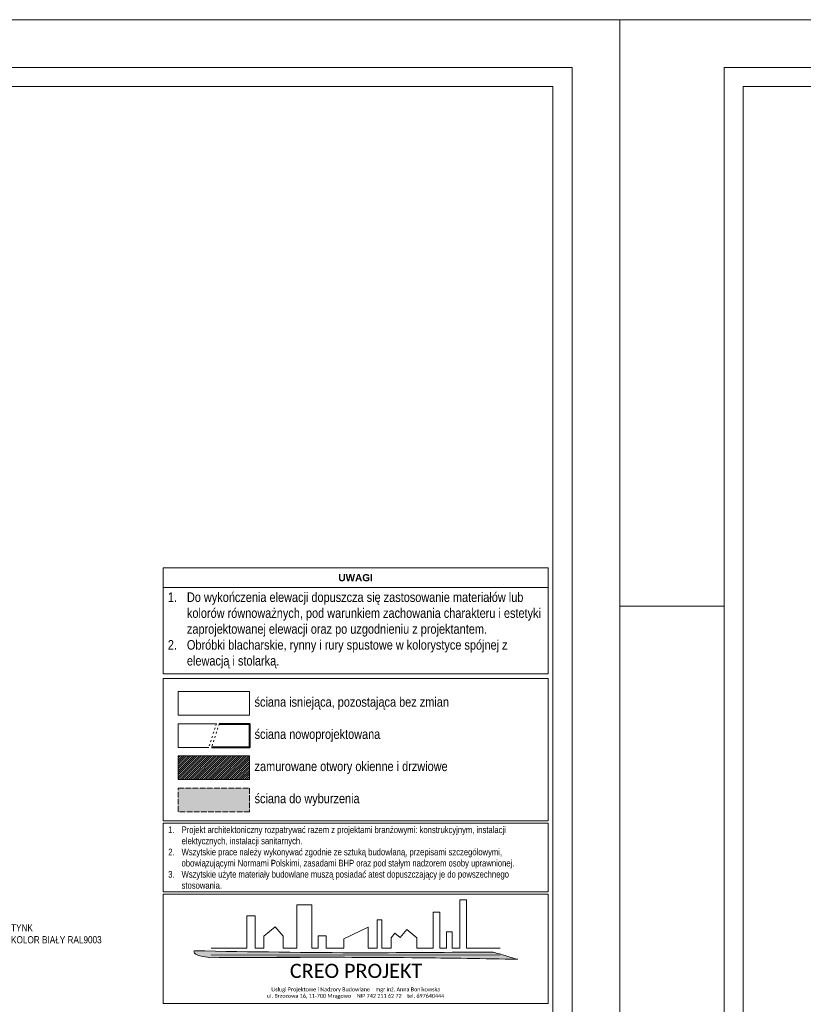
# Model space of a CAD drawing. Header units: millimetres. Extents: x 17147 to 52214, y -18116 to -4632.
# Tile 167 of 186: x 41797 to 43440, y -7581 to -5516. Entities that reach past the tile are written whole.
import ezdxf
from ezdxf import colors
from ezdxf.entities.mleader import LeaderData, LeaderLine
from ezdxf.math import Vec2, Vec3

# ---------------------------------------------------------------- set-up
doc = ezdxf.new("R2010")
doc.units = ezdxf.units.MM
doc.linetypes.add('ACAD_ISO02W100', pattern=[15, 12, -3])
doc.linetypes.add('ACAD_ISO03W100', pattern=[30, 12, -18])
for name, color, linetype, lineweight in [('A-opis', 130, 'Continuous', 9), ('A_SCINAN_PROJ_DZIALOWA', 5, 'Continuous', 30), ('elewacja C', 253, 'Continuous', 0), ('ELEWACJA_ISTNIEJACA', 253, 'Continuous', 13), ('ELEWACJA_PROJ_CIENKA', 140, 'Continuous', 18), ('ELEWACJA_PROJ_GRUBA', 4, 'Continuous', 40)]:
    doc.layers.add(name, color=color, linetype=linetype, lineweight=lineweight)
doc.layers.add('A_SCIANA DO WYBURZENIA', color=7, linetype='ACAD_ISO02W100', lineweight=18, true_color=0xf7833b)
doc.layers.add('r-ramka', color=7, linetype='Continuous', lineweight=0, true_color=0x727169)
doc.styles.get("Standard").update_dxf_attribs({"font": 'ARIALN.TTF'})
doc.styles.add('wymiar', font='ARIALN.TTF')

# ---------------------------------------------------------------- blocks, each defined once
blk = doc.blocks.new('LOGO')
at = {"layer": 'elewacja C'}
h = blk.add_hatch(color=30, dxfattribs=at)
h.dxf.hatch_style = 1
edge = h.paths.add_edge_path()
edge.add_spline(control_points=[(11534.1, 18108), (11532.4, 18108), (11289.1, 18108), (10726.7, 18100.5), (10166.1, 18110.3), (9846.9, 18115.9)], knot_values=[0, 0, 0, 0, 5.133754, 729.732593, 1687.267838, 1687.267838, 1687.267838, 1687.267838], degree=3, periodic=0)
edge.add_spline(control_points=[(9846.9, 18115.9), (9846.1, 18113.8), (9840.3, 18098.6), (9889.5, 18084.9), (9916.9, 18079.7), (9932.8, 18076.7)], knot_values=[0, 0, 0, 0, 6.318514, 46.500226, 101.574566, 101.574566, 101.574566, 101.574566], degree=3, periodic=0)
edge.add_spline(control_points=[(9932.8, 18076.7), (10322, 18078.7), (10902.2, 18081.7), (11482.3, 18071.2), (11673.1, 18067.7)], knot_values=[0, 0, 0, 0, 1167.750225, 1740.44888, 1740.44888, 1740.44888, 1740.44888], degree=3, periodic=0)
edge.add_spline(control_points=[(11673.1, 18067.7), (11671.6, 18068.1), (11647.3, 18072.9), (11601.8, 18089.6), (11556.8, 18101.9), (11534.1, 18108)], knot_values=[0, 0, 0, 0, 4.823923, 74.316576, 144.781951, 144.781951, 144.781951, 144.781951], degree=3, periodic=0)
at = {"layer": 'elewacja C', "color": 7}
blk.add_lwpolyline([(9941.5, 18131.4), (10143.1, 18131.4), (10143.1, 18312.9), (10190.9, 18312.9), (10190.9, 18131.4), (10239.4, 18131.4), (10239.4, 18198.3), (10302.6, 18251), (10348.8, 18198.8), (10348.8, 18131.4), (10424.9, 18131.4), (10424.9, 18376.1), (10509.3, 18376.1), (10509.3, 18131.4), (10545.8, 18131.4), (10545.8, 18200.4), (10590.6, 18200.4), (10590.6, 18131.4), (10691.4, 18131.4), (10691.4, 18183.5), (10828.6, 18248.8), (10828.6, 18131.4), (10877.8, 18131.4), (10877.8, 18290.5), (10905.9, 18290.5), (10905.9, 18131.4), (10957, 18131.4), (10957, 18188.2), (10978.7, 18215.2), (11007.9, 18191.3), (11045.2, 18236), (11102.5, 18189.8), (11102.5, 18131.4), (11195, 18131.4), (11195, 18333.8), (11231.7, 18333.8), (11231.7, 18131.4), (11270.7, 18131.4), (11270.7, 18222.8), (11301.7, 18222.8), (11301.7, 18131.4), (11344.5, 18131.4), (11344.5, 18403.2), (11383.5, 18403.2), (11383.5, 18131.4), (11573.1, 18131.4)], dxfattribs=at)
at = {"layer": 'elewacja C', "color": 250, "const_width": 4}
blk.add_lwpolyline([(9941.5, 18091.9), (11574.1, 18091.9)], dxfattribs=at)
at = {"layer": 'elewacja C', "color": 30}
blk.add_arc((10503.6, -40448.4), 58527.8, 88.854996, 90.558825, dxfattribs=at)
for points in [[(9932.8, 18076.7), (9878.9, 18088.3), (9845.1, 18109.9), (9846.9, 18115.9)], [(9846.9, 18115.9), (10804.4, 18104.8), (11529, 18108), (11534.1, 18108)], [(11673.1, 18067.7), (11100.5, 18076.7), (9932.8, 18076.7)], [(11534.1, 18108), (11601.8, 18088.5), (11668.4, 18068.7), (11673.1, 18067.7)]]:
    blk.add_spline(points, degree=3, dxfattribs=at)
at = {"layer": 'elewacja C', "color": 7, "insert": (9846.9, 18042.5), "char_height": 20, "attachment_point": 1}
blk.add_mtext_dynamic_manual_height_columns('\\pi539.21;{\\fCalibri|b0|i0|c0|p34;\\H4x;CREO PROJEKT\\H1.25x;\\P\\pi434.09;\\H0.22x;Usługi Projektowe i Nadzory Budowlane    mgr inż. Anna Bonikowska\\P\\pi409.92;ul. Brzozowa 16, 11-700 Mrągowo    NIP 742 211 62 72    tel. 69764044\\fArial|b0|i0|c238|p34;4}', width=1826.244, gutter_width=12.5, heights=[0], dxfattribs=at)
blk = doc.blocks.new('_Dot')
at = {"color": 0, "linetype": 'ByBlock', "lineweight": -2}
blk.add_line((-0.5, 0), (-1, 0), dxfattribs=at)
at = {"color": 0, "linetype": 'ByBlock', "const_width": 0.5}
blk.add_lwpolyline([(-0.25, 0, 1), (0.25, 0, 1)], format="xyb", close=True, dxfattribs=at)

msp = doc.modelspace()

# ---------------------------------------------------------------- hatches: boundary and pattern name
at = {"layer": 'A_SCIANA DO WYBURZENIA', "transparency": 33554687}
h = msp.add_hatch(dxfattribs=at)
h.set_pattern_fill('DOTS', color=256, scale=0.75)
h.set_pattern_definition([(0, (21629.9325, -6253.983), (0.5953125, 1.190625), [0, -1.190625])])
h.paths.add_polyline_path([(42279.1, -7127.8), (42129.5, -7127.8), (42129.5, -7177.2), (42279.1, -7177.2)])
at = {"layer": 'A_SCINAN_PROJ_DZIALOWA', "lineweight": 9}
h = msp.add_hatch(dxfattribs=at)
h.set_pattern_fill('ANSI31', color=256)
h.set_pattern_definition([(45, (0, -58.317), (-2.24506403, 2.24506403), [])])
h.paths.add_polyline_path([(42279.1, -7060.3), (42129.5, -7060.3), (42129.5, -7109.7), (42279.1, -7109.7)])

# ---------------------------------------------------------------- linework, layer by layer
at = {"layer": 'A-opis', "linetype": 'ACAD_ISO03W100', "ltscale": 0.3}
for points in [[(42209.3, -6992.8), (42193.3, -7042.2)], [(42215.3, -6992.8), (42199.3, -7042.2)]]:
    msp.add_lwpolyline(points, dxfattribs=at)
at = {"layer": 'A_SCIANA DO WYBURZENIA'}
msp.add_lwpolyline([(42129.5, -7127.8), (42279.1, -7127.8), (42279.1, -7177.2), (42129.5, -7177.2)], close=True, dxfattribs=at)
at = {"layer": 'A_SCINAN_PROJ_DZIALOWA', "lineweight": 9}
msp.add_lwpolyline([(42129.5, -7060.3), (42279.1, -7060.3), (42279.1, -7109.7), (42129.5, -7109.7)], close=True, dxfattribs=at)
at = {"layer": 'ELEWACJA_ISTNIEJACA'}
msp.add_lwpolyline([(42129.5, -6925.3), (42279.1, -6925.3), (42279.1, -6974.7), (42129.5, -6974.7)], close=True, dxfattribs=at)
at = {"layer": 'ELEWACJA_PROJ_CIENKA'}
msp.add_lwpolyline([(42193.3, -7042.2), (42129.5, -7042.2), (42129.5, -6992.8), (42209.3, -6992.8)], dxfattribs=at)
at = {"layer": 'ELEWACJA_PROJ_GRUBA'}
msp.add_lwpolyline([(42215.3, -6992.8), (42279.1, -6992.8), (42279.1, -7042.2), (42199.3, -7042.2)], dxfattribs=at)
at = {"layer": 'r-ramka'}
for points in [[(43055.1, -8485.7), (43055.1, -5515.7), (38855.1, -5515.7), (38855.1, -8485.7)], [(48995.1, -5515.7), (43055.1, -5515.7), (43055.1, -9715.7), (48995.1, -9715.7), (48995.1, -5515.7)], [(42955.1, -8385.7), (42955.1, -5615.7), (38955.1, -5615.7), (38955.1, -8385.7), (42955.1, -8385.7), (42955.1, -5615.7)], [(42915.1, -8345.7), (42915.1, -5655.7), (38995.1, -5655.7), (38995.1, -8345.7), (42915.1, -8345.7), (42915.1, -5655.7)], [(43055.1, -6745.7), (43273.9, -6745.7)]]:
    msp.add_lwpolyline(points, dxfattribs=at)
for points in [[(48895.1, -5615.7), (48895.1, -9615.7), (43273.9, -9615.7), (43273.9, -5615.7)], [(48855.1, -5655.7), (48855.1, -9575.7), (43313.9, -9575.7), (43313.9, -5655.7)], [(42097.6, -6665.5), (42905.1, -6665.5), (42905.1, -6887.9), (42097.6, -6887.9)], [(42097.6, -6665.5), (42905.1, -6665.5), (42905.1, -6707.2), (42097.6, -6707.2)], [(42097.6, -6898.1), (42905.1, -6898.1), (42905.1, -7196.6), (42097.6, -7196.6)], [(42097.6, -7201.6), (42905.1, -7201.6), (42905.1, -7345.2), (42097.6, -7345.2)], [(42097.6, -7350.2), (42905.1, -7350.2), (42905.1, -7579.3), (42097.6, -7579.3)]]:
    msp.add_lwpolyline(points, close=True, dxfattribs=at)

# ---------------------------------------------------------------- block references
at = {"layer": 'r-ramka', "color": 30, "xscale": 0.3716075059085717, "yscale": 0.3716075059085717, "zscale": 0.3716075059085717}
msp.add_blockref('LOGO', (38503.9, -14201), dxfattribs=at)

# ---------------------------------------------------------------- texts
at = {"layer": 'A-opis'}
for s, width, gutter_width, insert, char_height, attachment_point in [('{\\fArial|b1|i0|c238|p34;UWAGI}', 494.295, 12.5, (42501.3, -6686.4), 15, 5), ('\\pi-40,l40,t40,60;1.^IDo wykończenia elewacji dopuszcza się zastosowanie materiałów lub \\P\\pi0,t60;kolorów równoważnych, pod warunkiem zachowania charakteru i estetyki \\Pzaprojektowanej elewacji oraz po uzgodnieniu z projektantem.\\P\\pi-40,t40,60;2.^IObróbki blacharskie, rynny i rury spustowe w kolorystyce spójnej z \\P\\pi0,t60;elewacją i stolarką.', 792.829, 60, (42107.6, -6717.2), 20, 1)]:
    msp.add_mtext_dynamic_manual_height_columns(s, width=width, gutter_width=gutter_width, heights=[0], dxfattribs=dict(at, insert=insert, char_height=char_height, attachment_point=attachment_point))
at = {"layer": 'r-ramka', "char_height": 20, "attachment_point": 4, "style": 'wymiar'}
for s, width, insert in [('ściana isniejąca, pozostająca bez zmian', 461.455, (42289.4, -6950)), ('ściana nowoprojektowana ', 455.43, (42289.4, -7017.5)), ('zamurowane otwory okienne i drzwiowe', 560.11, (42289.4, -7085)), ('ściana do wyburzenia', 356.775, (42289.4, -7152.5))]:
    msp.add_mtext_dynamic_manual_height_columns(s, width=width, gutter_width=12.5, heights=[0], dxfattribs=dict(at, insert=insert))
at = {"layer": 'r-ramka', "insert": (42108.4, -7208.1), "char_height": 14, "attachment_point": 1}
msp.add_mtext_dynamic_manual_height_columns('\\pi-28,l28,t28,42;1.^IProjekt architektoniczny rozpatrywać razem z projektami branżowymi: konstrukcyjnym, instalacji \\P\\pi0,t42;elektycznych, instalacji sanitarnych.\\P\\pi-28,t28,42;2.^IWszytskie prace należy wykonywać zgodnie ze sztuką budowlaną, przepisami szczególowymi, \\P\\pi0,t42;obowiązującymi Normami Polskimi, zasadami BHP oraz pod stałym nadzorem osoby uprawnionej.\\P\\pi-28,t28,42;3.^IWszytskie użyte materiały budowlane muszą posiadać atest dopuszczający je do powszechnego \\P\\pi0,t42;stosowania.', width=796.702, gutter_width=12.5, heights=[0], dxfattribs=at)

# ---------------------------------------------------------------- leaders
at = {"layer": 'A-opis'}
ml = msp.add_multileader_mtext('Standard', dxfattribs=at)
ml.set_content('TYNK\\PKOLOR BIAŁY RAL9003', color=256)
ml.set_leader_properties()
ml.set_arrow_properties(name='DOT')
ml.build(insert=Vec2(0, 0))
ml.multileader.update_dxf_attribs({"arrow_head_size": 10})
ctx = ml.context
ctx.base_point, ctx.char_height, ctx.arrow_head_size, ctx.landing_gap_size, ctx.plane_origin = Vec3(41773.8, -7421), 15, 10, 5, Vec3(41446, -7421)
notes = []
notes.append((ctx, [(0, (1, 1, 0), (41636.4, -7421), (1, 0), 137.4, [(0, [(41377.7, -7421)], 0, [])])]))
ctx.mtext.insert, ctx.mtext.flow_direction = Vec3(41778.8, -7413.3), 5
for ctx, leaders in notes:
    for number, flags, end, landing, length, lines in leaders:
        leader = LeaderData()
        leader.index, (leader.has_last_leader_line, leader.has_dogleg_vector, leader.attachment_direction) = number, flags
        leader.last_leader_point, leader.dogleg_vector, leader.dogleg_length = Vec3(end), Vec3(landing), length
        for number, points, colour, breaks in lines:
            line = LeaderLine()
            line.index, line.vertices, line.color, line.breaks = number, Vec3.list(points), colors.encode_raw_color(colour), breaks
            leader.lines.append(line)
        ctx.leaders.append(leader)

doc.saveas('drawing.dxf')
